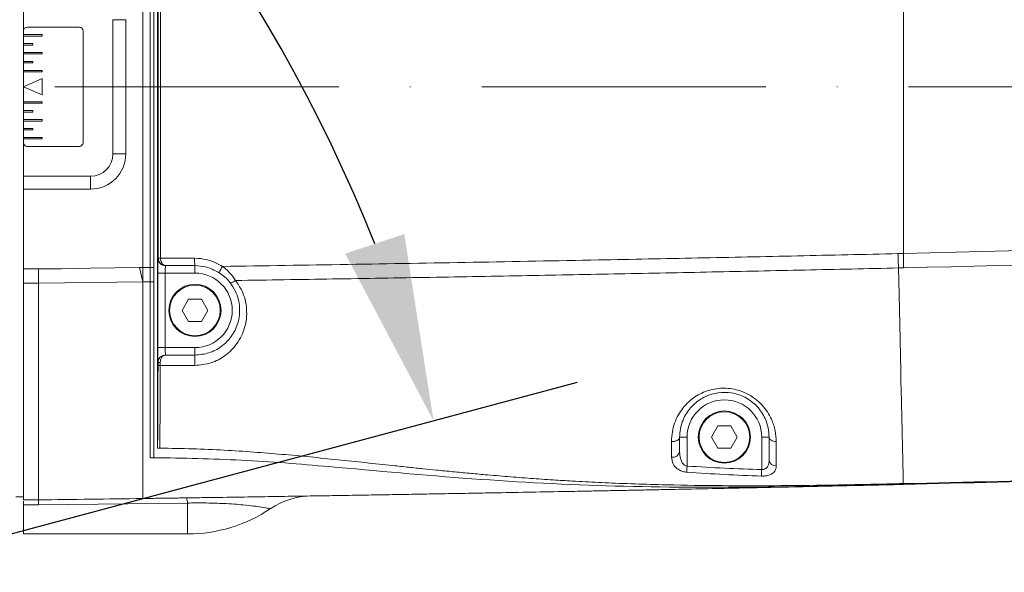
# Model space of a CAD drawing. Header units: millimetres. Extents: x 809 to 6054, y -5716 to -1261.
# Tile 36 of 94: x 2725 to 2857, y -2378 to -2304. Entities that reach past the tile are written whole.
import ezdxf

# ---------------------------------------------------------------- set-up
doc = ezdxf.new("R2010")
doc.units = ezdxf.units.MM
doc.header["$LTSCALE"] = 0.3175
doc.linetypes.add('ACAD_ISO10W100', pattern=[18, 12, -3, 0, -3])
doc.linetypes.add('CENTER2', pattern=[28.574999, 19.049999, -3.175, 3.175, -3.175])
for name, color, linetype, lineweight in [('1轮廓实线层', 7, 'Continuous', 18), ('7标注层', 4, 'Continuous', 13), ('中心线', 4, 'ACAD_ISO10W100', 20), ('细点划线', 6, 'CENTER2', 18)]:
    doc.layers.add(name, color=color, linetype=linetype, lineweight=lineweight)
doc.styles.add('标准汉字', font='gbenor.shx', dxfattribs={"bigfont": 'gbcbig.shx'})
doc.dimstyles.new('M1：10', dxfattribs={"dimscale": 10, "dimtxt": 3.5, "dimasz": 2.5, "dimexe": 2, "dimexo": 0, "dimgap": 1.5, "dimtad": 1, "dimdec": 4, "dimdsep": 46, "dimtxsty": '标准汉字', "dimcen": 5, "dimdle": 5, "dimclrd": 1, "dimclre": 1, "dimclrt": 256, "dimadec": 4, "dimazin": 2, "dimtfac": 1, "dimtdec": 4, "dimtmove": 0, "dimatfit": 3, "dimfxl": 1, "dimtolj": 1, "dimarcsym": 0})

# ---------------------------------------------------------------- blocks, each defined once
blk = doc.blocks.new('*D2')
at = {"layer": '7标注层', "color": 1, "lineweight": -2, "transparency": 16777216}
for p, q in [((2574.24, -1966.55), (2574.24, -1793.65)), ((3504.76, -2862.69), (3504.76, -1793.65)), ((3479.76, -1813.65), (2599.24, -1813.65))]:
    blk.add_line(p, q, dxfattribs=at)
at = {"layer": '7标注层', "color": 1, "transparency": 16777216}
for points in [[(2599.24, -1809.48), (2599.24, -1817.81), (2574.24, -1813.65)], [(3479.76, -1817.81), (3479.76, -1809.48), (3504.76, -1813.65)]]:
    blk.add_solid(points, dxfattribs=at)
at = {"layer": 'Defpoints', "color": 0, "transparency": 16777216}
for p in [(2574.24, -1813.65), (2574.24, -1966.55), (3504.76, -2862.69)]:
    blk.add_point(p, dxfattribs=at)
at = {"layer": '7标注层', "transparency": 16777216, "insert": (2968.02, -1781.15), "char_height": 35, "attachment_point": 5, "style": '标准汉字'}
blk.add_mtext('\\A1;930.5', dxfattribs=at)
blk = doc.blocks.new('*D7')
at = {"layer": '7标注层', "color": 1, "lineweight": -2, "transparency": 16777216}
for p, q in [((2574.24, -1932.17), (3613.47, -1932.17)), ((3593.47, -2837.69), (3593.47, -1957.17)), ((3489.76, -2862.69), (3613.47, -2862.69))]:
    blk.add_line(p, q, dxfattribs=at)
at = {"layer": '7标注层', "color": 1, "transparency": 16777216}
for points in [[(3597.64, -1957.17), (3589.31, -1957.17), (3593.47, -1932.17)], [(3589.31, -2837.69), (3597.64, -2837.69), (3593.47, -2862.69)]]:
    blk.add_solid(points, dxfattribs=at)
at = {"layer": 'Defpoints', "color": 0, "transparency": 16777216}
for p in [(2574.24, -1932.17), (3593.47, -1932.17), (3489.76, -2862.69)]:
    blk.add_point(p, dxfattribs=at)
at = {"layer": '7标注层', "transparency": 16777216, "insert": (3560.97, -2397.43), "char_height": 35, "attachment_point": 5, "rotation": 90, "style": '标准汉字'}
blk.add_mtext('\\A1;930.5', dxfattribs=at)
blk = doc.blocks.new('*D17')
at = {"layer": '7标注层', "color": 1, "lineweight": -2, "transparency": 16777216}
for p, q in [((2574.24, -2202.74), (2574.24, -2179.43)), ((2670.83, -2386.8), (2799.55, -2352.32))]:
    blk.add_line(p, q, dxfattribs=at)
blk.add_arc((2574.24, -2412.69), 213.26, 21.7206, 83.2794, dxfattribs=at)
at = {"layer": '7标注层', "color": 1, "transparency": 16777216}
for points in [[(2599.44, -2196.74), (2598.95, -2205.05), (2574.24, -2199.43)], [(2768.4, -2335.08), (2776.31, -2332.45), (2780.23, -2357.49)]]:
    blk.add_solid(points, dxfattribs=at)
at = {"layer": 'Defpoints', "color": 0, "transparency": 16777216}
for p in [(2574.24, -2202.74), (2704.06, -2243.5), (2670.83, -2386.8), (2574.24, -2412.69), (2574.24, -3258.33)]:
    blk.add_point(p, dxfattribs=at)
at = {"layer": '7标注层', "transparency": 16777216, "insert": (2723.85, -2217.71), "char_height": 35, "attachment_point": 5, "rotation": 322.5, "style": '标准汉字'}
blk.add_mtext('\\A1;75%%d', dxfattribs=at)
blk = doc.blocks.new('*D19')
at = {"layer": '7标注层', "color": 1, "lineweight": -2, "transparency": 16777216}
for p, q in [((3017.26, -2265.97), (2965.61, -2176.5)), ((3171.77, -2312.69), (3201.49, -2312.69))]:
    blk.add_line(p, q, dxfattribs=at)
blk.add_arc((3044.23, -2312.69), 137.25, 10.4505, 109.5495, dxfattribs=at)
at = {"layer": '7标注层', "color": 1, "transparency": 16777216}
for points in [[(2996.56, -2179.56), (3000.05, -2187.13), (2975.61, -2193.82)], [(3175.06, -2288.17), (3183.36, -2287.41), (3181.49, -2312.69)]]:
    blk.add_solid(points, dxfattribs=at)
at = {"layer": 'Defpoints', "color": 0, "transparency": 16777216}
for p in [(3112.86, -2193.82), (3017.26, -2265.97), (2385.95, -2312.69), (3044.25, -2312.71), (3171.77, -2312.69)]:
    blk.add_point(p, dxfattribs=at)
at = {"layer": '7标注层', "transparency": 16777216, "insert": (3129.11, -2165.67), "char_height": 35, "attachment_point": 5, "rotation": 330, "style": '标准汉字'}
blk.add_mtext('\\A1;120%%d', dxfattribs=at)
blk = doc.blocks.new('*D20')
at = {"layer": '7标注层', "color": 1, "lineweight": -2, "transparency": 16777216}
for p, q in [((3171.77, -2312.69), (3203.17, -2312.69)), ((3017.26, -2359.41), (2964.76, -2450.33))]:
    blk.add_line(p, q, dxfattribs=at)
blk.add_arc((3044.23, -2312.69), 138.94, 250.3236, 349.6764, dxfattribs=at)
at = {"layer": '7标注层', "color": 1, "transparency": 16777216}
for points in [[(3185.07, -2337.96), (3176.77, -2337.21), (3183.17, -2312.69)], [(2999.2, -2439.73), (2995.7, -2447.29), (2974.76, -2433.01)]]:
    blk.add_solid(points, dxfattribs=at)
at = {"layer": 'Defpoints', "color": 0, "transparency": 16777216}
for p in [(2385.95, -2312.69), (3044.25, -2312.66), (3171.77, -2312.69), (3017.26, -2359.41), (3113.7, -2433.01)]:
    blk.add_point(p, dxfattribs=at)
at = {"layer": '7标注层', "transparency": 16777216, "insert": (3097.45, -2404.86), "char_height": 35, "attachment_point": 5, "rotation": 30, "style": '标准汉字'}
blk.add_mtext('\\A1;120%%d', dxfattribs=at)

msp = doc.modelspace()

# ---------------------------------------------------------------- linework, layer by layer
at = {"layer": '1轮廓实线层'}
for p, q in [((2743.24147, -2360.67562), (2743.24147, -2264.69754)), ((2741.24147, -2336.94504), (2741.24147, -2288.42811)), ((2742.24147, -2288.44224), (2742.24147, -2336.93091)), ((2742.74147, -2336.93091), (2742.74147, -2288.44224)), ((2743.33065, -2289.68672), (2743.33065, -2335.68673)), ((2743.62664, -2289.68672), (2743.62664, -2335.68673)), ((2843.24147, -2335.05712), (2843.24147, -2290.31597)), ((2725.24147, -2300.68658), (2725.24147, -2305.18655)), ((2737.24147, -2303.6866), (2737.24147, -2321.68655)), ((2737.24147, -2303.6866), (2738.97352, -2303.6866)), ((2738.97352, -2321.68655), (2738.97352, -2303.6866)), ((2725.24147, -2305.68658), (2725.24147, -2305.18655)), ((2725.74147, -2304.68659), (2732.74147, -2304.68659)), ((2733.24147, -2305.18655), (2733.24147, -2320.1866)), ((2725.24147, -2305.68658), (2727.74147, -2305.68658)), ((2725.24147, -2305.88655), (2725.24147, -2305.68658)), ((2727.74147, -2305.88655), (2725.24147, -2305.88655)), ((2725.24147, -2306.8866), (2725.24147, -2305.88655)), ((2727.74147, -2305.68658), (2727.74147, -2305.88655)), ((2725.24147, -2307.08657), (2725.24147, -2306.8866)), ((2725.24147, -2306.8866), (2726.49147, -2306.8866)), ((2726.49147, -2307.08657), (2725.24147, -2307.08657)), ((2725.24147, -2308.08656), (2725.24147, -2307.08657)), ((2726.49147, -2306.8866), (2726.49147, -2307.08657)), ((2725.24147, -2308.28659), (2725.24147, -2308.08656)), ((2725.24147, -2308.08656), (2727.74147, -2308.08656)), ((2727.74147, -2308.28659), (2725.24147, -2308.28659)), ((2725.24147, -2309.28658), (2725.24147, -2308.28659)), ((2725.24147, -2309.48655), (2725.24147, -2309.28658)), ((2725.24147, -2309.28658), (2726.49147, -2309.28658)), ((2726.49147, -2309.28658), (2726.49147, -2309.48655)), ((2727.74147, -2308.08656), (2727.74147, -2308.28659)), ((2726.49147, -2309.48655), (2725.24147, -2309.48655)), ((2725.24147, -2310.4866), (2725.24147, -2309.48655)), ((2725.24147, -2310.68657), (2725.24147, -2310.4866)), ((2725.24147, -2310.4866), (2727.74147, -2310.4866)), ((2727.74147, -2310.4866), (2727.74147, -2310.68657)), ((2727.74147, -2310.68657), (2725.24147, -2310.68657)), ((2725.24147, -2312.68655), (2725.24147, -2310.68657)), ((2725.24147, -2312.68655), (2727.74147, -2311.5866)), ((2727.74147, -2311.5866), (2727.74147, -2313.78655)), ((2727.74147, -2313.78655), (2725.24147, -2312.68655)), ((2725.24147, -2314.68658), (2725.24147, -2312.68655)), ((2725.24147, -2314.68658), (2727.74147, -2314.68658)), ((2725.24147, -2314.88655), (2725.24147, -2314.68658)), ((2727.74147, -2314.88655), (2725.24147, -2314.88655)), ((2725.24147, -2315.8866), (2725.24147, -2314.88655)), ((2725.24147, -2315.8866), (2726.49147, -2315.8866)), ((2725.24147, -2316.08657), (2725.24147, -2315.8866)), ((2726.49147, -2315.8866), (2726.49147, -2316.08657)), ((2727.74147, -2314.68658), (2727.74147, -2314.88655)), ((2726.49147, -2316.08657), (2725.24147, -2316.08657)), ((2725.24147, -2317.08656), (2725.24147, -2316.08657)), ((2725.24147, -2317.08656), (2727.74147, -2317.08656)), ((2725.24147, -2317.28659), (2725.24147, -2317.08656)), ((2727.74147, -2317.08656), (2727.74147, -2317.28659)), ((2727.74147, -2317.28659), (2725.24147, -2317.28659)), ((2725.24147, -2318.28658), (2725.24147, -2317.28659)), ((2725.24147, -2318.28658), (2726.49147, -2318.28658)), ((2725.24147, -2318.48656), (2725.24147, -2318.28658)), ((2726.49147, -2318.48656), (2725.24147, -2318.48656)), ((2725.24147, -2319.4866), (2725.24147, -2318.48656)), ((2726.49147, -2318.28658), (2726.49147, -2318.48656)), ((2725.24147, -2319.4866), (2727.74147, -2319.4866)), ((2725.24147, -2319.68658), (2725.24147, -2319.4866)), ((2727.74147, -2319.68658), (2725.24147, -2319.68658)), ((2725.24147, -2320.1866), (2725.24147, -2319.68658)), ((2727.74147, -2319.4866), (2727.74147, -2319.68658)), ((2725.24147, -2320.1866), (2725.24147, -2324.68657)), ((2732.74147, -2320.68656), (2725.74147, -2320.68656)), ((2737.24147, -2321.68655), (2738.97352, -2321.68655)), ((2734.24147, -2324.68657), (2725.24147, -2324.68657)), ((2725.24147, -2324.68657), (2725.24147, -2326.41862)), ((2734.24147, -2324.68657), (2734.24147, -2326.41862)), ((2725.24147, -2326.41862), (2734.24147, -2326.41862)), ((2725.24147, -2326.41862), (2725.24147, -2337.13595)), ((2743.33065, -2335.68673), (2743.28518, -2335.68673)), ((2743.62664, -2335.68673), (2743.33065, -2335.68673)), ((2740.82106, -2336.95225), (2734.21551, -2337.04357)), ((2741.23744, -2338.86407), (2740.82106, -2336.95225)), ((2741.26763, -2338.86354), (2741.24147, -2336.94504)), ((2742.24147, -2336.93091), (2742.24147, -2338.84977)), ((2742.74147, -2336.93091), (2742.24147, -2336.93091)), ((2742.74147, -2338.84977), (2742.74147, -2336.93091)), ((2744.32464, -2336.68671), (2748.24147, -2336.68671)), ((2748.24147, -2336.68671), (2748.24147, -2337.68676)), ((2842.65764, -2340.53795), (2842.58142, -2336.996)), ((2725.24147, -2337.13595), (2727.24147, -2337.13595)), ((2725.24147, -2337.13595), (2725.24147, -2339.05499)), ((2727.24147, -2337.13595), (2727.24147, -2339.05499)), ((2743.26773, -2337.68676), (2743.26773, -2347.68675)), ((2743.26773, -2337.68676), (2744.26769, -2337.68676)), ((2744.26769, -2337.68676), (2748.24147, -2337.68676)), ((2744.26769, -2347.68675), (2744.26769, -2337.68676)), ((2725.24147, -2339.05499), (2727.24147, -2339.05499)), ((2725.24147, -2339.05499), (2725.24147, -2368.11756)), ((2741.24147, -2338.86538), (2727.24147, -2339.05499)), ((2727.24147, -2339.05499), (2727.24147, -2368.11756)), ((2741.24147, -2338.86538), (2741.24147, -2367.92837)), ((2742.24147, -2338.84977), (2742.24147, -2362.45595)), ((2742.74147, -2338.84977), (2742.24147, -2338.84977)), ((2742.74147, -2338.84977), (2742.74147, -2362.45595)), ((2842.79775, -2346.61739), (2842.65764, -2340.53795)), ((2746.52147, -2342.68676), (2747.38147, -2341.19718)), ((2747.38147, -2341.19718), (2749.10147, -2341.19718)), ((2749.10147, -2341.19718), (2749.96147, -2342.68676)), ((2747.38147, -2344.17628), (2746.52147, -2342.68676)), ((2749.96147, -2342.68676), (2749.10147, -2344.17628)), ((2749.10147, -2344.17628), (2747.38147, -2344.17628)), ((2842.84818, -2348.82419), (2842.79778, -2346.61739)), ((2744.26769, -2347.68675), (2743.26773, -2347.68675)), ((2748.24147, -2347.68675), (2744.26769, -2347.68675)), ((2748.24147, -2348.68674), (2744.28577, -2348.68674)), ((2748.24147, -2347.68675), (2748.24147, -2348.68674)), ((2751.60494, -2347.66214), (2750.90813, -2348.0684)), ((2842.89184, -2350.7335), (2842.84824, -2348.82419)), ((2743.28518, -2349.68673), (2743.29182, -2349.68673)), ((2743.58975, -2349.68673), (2743.29182, -2349.68673)), ((2842.9085, -2351.46396), (2842.89182, -2350.7335)), ((2842.91638, -2351.80913), (2842.9085, -2351.46396)), ((2842.95957, -2353.69961), (2842.91638, -2351.80913)), ((2817.52147, -2359.68672), (2818.38147, -2358.1972)), ((2818.38147, -2358.1972), (2820.10147, -2358.1972)), ((2820.10147, -2358.1972), (2820.96147, -2359.68672)), ((2743.24147, -2360.67562), (2743.24147, -2361.18047)), ((2813.24146, -2361.67113), (2813.24146, -2359.68672)), ((2813.24146, -2359.68672), (2814.24147, -2359.68672)), ((2814.24147, -2363.57634), (2814.24147, -2359.68672)), ((2818.38147, -2361.1763), (2817.52147, -2359.68672)), ((2820.96147, -2359.68672), (2820.10147, -2361.1763)), ((2824.24147, -2359.68672), (2824.24147, -2364.05198)), ((2824.24147, -2359.68672), (2825.24147, -2359.68672)), ((2825.24147, -2359.68672), (2825.24147, -2362.77567)), ((2843.1326, -2361.27661), (2843.11917, -2360.68915)), ((2820.10147, -2361.1763), (2818.38147, -2361.1763)), ((2843.14398, -2361.7755), (2843.1326, -2361.27661)), ((2843.15179, -2362.11716), (2843.14398, -2361.7755)), ((2843.15909, -2362.43693), (2843.15179, -2362.11716)), ((2742.24147, -2362.45595), (2742.74147, -2362.45595)), ((2843.16738, -2362.79963), (2843.15909, -2362.43693)), ((2843.1741, -2363.09396), (2843.16738, -2362.79963)), ((2843.17995, -2363.35049), (2843.1741, -2363.09396)), ((2843.18471, -2363.55899), (2843.17995, -2363.35049)), ((2843.18825, -2363.71396), (2843.18471, -2363.55899)), ((2843.19816, -2364.14818), (2843.18825, -2363.71396)), ((2843.20558, -2364.47267), (2843.20068, -2364.25804)), ((2843.23486, -2365.75489), (2843.23196, -2365.62793)), ((2843.237, -2365.84829), (2843.23486, -2365.75489)), ((2843.23868, -2365.92202), (2843.23764, -2365.87606)), ((2725.24147, -2367.68655), (2724.24147, -2367.68655)), ((2725.24147, -2368.11756), (2727.24147, -2368.11756)), ((2725.24147, -2368.29261), (2725.24147, -2368.771)), ((2727.24147, -2368.771), (2747.24147, -2368.53515)), ((2747.24147, -2368.53515), (2747.24147, -2372.68655)), ((2725.24147, -2368.771), (2727.24147, -2368.771)), ((2725.24147, -2368.771), (2725.24147, -2372.68655)), ((2747.24147, -2372.68655), (2725.24147, -2372.68655))]:
    msp.add_line(p, q, dxfattribs=at)
for points in [[(2843.28539, -2336.97556), (2843.28006, -2336.74274), (2843.27467, -2336.50719), (2843.26923, -2336.26918), (2843.26373, -2336.02922), (2843.2582, -2335.78758), (2843.25264, -2335.54475), (2843.24705, -2335.30115), (2843.24147, -2335.05712)], [(2734.21551, -2337.04357), (2730.31005, -2337.09525), (2727.24147, -2337.13595)], [(2812.15271, -2360.29069), (2812.35978, -2360.28884), (2812.56176, -2360.26119), (2812.75002, -2360.20885), (2812.91647, -2360.13411), (2813.05396, -2360.04023), (2813.15662, -2359.93116), (2813.22002, -2359.81165), (2813.24146, -2359.68672)], [(2825.24147, -2359.68672), (2825.2594, -2359.80295), (2825.31257, -2359.915), (2825.39905, -2360.01883), (2825.51576, -2360.11074), (2825.65848, -2360.18751), (2825.82214, -2360.24629), (2826.00082, -2360.28497), (2826.18814, -2360.30219)], [(2814.18738, -2364.39423), (2814.19229, -2364.31985), (2814.19793, -2364.23473), (2814.20418, -2364.1402), (2814.21098, -2364.0375), (2814.21821, -2363.92812), (2814.22578, -2363.81374), (2814.23357, -2363.6959), (2814.24147, -2363.57634)], [(2824.24147, -2364.05198), (2824.23749, -2364.1846), (2824.23357, -2364.31496), (2824.2298, -2364.4406), (2824.22624, -2364.5594), (2824.22295, -2364.66919), (2824.21998, -2364.76807), (2824.21739, -2364.85432), (2824.21523, -2364.92632)]]:
    msp.add_lwpolyline(points, dxfattribs=at)
for centre, radius in [((2748.24147, -2342.68674), 3.5), ((2748.24147, -2342.68674), 3.4), ((2819.24147, -2359.68674), 3.5), ((2819.24147, -2359.68674), 3.4)]:
    msp.add_circle(centre, radius, dxfattribs=at)
for centre, radius, start, end in [((2725.74147, -2305.18658), 0.5, 90, 180), ((2732.74147, -2305.18658), 0.5, 360, 90), ((2725.74147, -2320.18658), 0.5, 180, 270), ((2732.74147, -2320.18658), 0.5, 270, 0), ((2734.24147, -2321.68658), 3, 270, 0), ((2734.24147, -2321.68658), 4.73205, 270, 0), ((2576.24148, 9325.57265), 11665.60512, 271.311702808, 272.302748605), ((2744.28514, -2335.68676), 0.99995, 179.9980063, 270.0002861), ((2754.96211, -2335.93637), 6.76239, 177.8844067, 186.3706069), ((2756.22511, -2339.79896), 5.22324, 144.8078355, 155.4801447), ((2748.24147, -2342.68674), 5, 270, 90), ((2748.24147, -2342.68674), 3.5, 90, 270), ((2748.24147, -2342.68674), 3.5, 0, 90), ((2744.28516, -2349.68672), 0.99998, 90.0011349, 180.0005727), ((2760.7957, -2349.63421), 12.58993, 175.684066, 182.022667), ((2819.24147, -2359.68674), 5, 0, 180), ((2819.24147, -2359.68674), 3.5, 90, 270), ((2819.24147, -2359.68674), 3.5, 0, 90), ((2576.24148, 9325.57265), 11694.54294, 271.308229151, 272.302748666), ((2812.34787, -2361.46529), 0.917, 258.4192324, 347.0279935), ((2826.13465, -2362.65564), 0.90121, 187.6535968, 274.4730432), ((2576.24147, 9325.57281), 11694.66524, 270.739816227, 270.80841283), ((2745.74179, -2368.49145), 1.50032, 358.3310906, 25.551531), ((2763.97404, -2377.5868), 10, 90.9457612, 123.8803931), ((2747.24147, -2352.68658), 20, 270, 303.8906839)]:
    msp.add_arc(centre, radius, start, end, dxfattribs=at)
for centre, major_axis, ratio, start_param, end_param in [((2743.28518, -2337.68674), (0, 2), 0.008726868, 6.283185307, 7.853981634), ((2744.28514, -2337.68674), (0, 1), 0.017453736, 0, 1.570796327), ((2743.28518, -2347.68674), (0, 2), 0.008726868, 1.570796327, 3.141592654), ((2744.28514, -2347.68674), (0, 1), 0.017453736, 1.570796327, 3.141592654)]:
    msp.add_ellipse(centre, major_axis=major_axis, ratio=ratio, start_param=start_param, end_param=end_param, dxfattribs=at)
for points, knots in [([(2843.24147, -2335.05712), (2880.88912, -2334.10391), (2948.11712, -2332.40175), (3015.31715, -2329.82732), (3044.88519, -2328.69457)], [0, 0, 0, 0, 58649.442568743, 104731.224395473, 104731.224395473, 104731.224395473, 104731.224395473]), ([(2743.33065, -2335.68673), (2743.33765, -2335.77606), (2743.35142, -2335.95188), (2743.46506, -2336.21446), (2743.67162, -2336.46991), (2743.94047, -2336.62559), (2744.15805, -2336.67655), (2744.26325, -2336.68522), (2744.30172, -2336.68658), (2744.31704, -2336.68672), (2744.32291, -2336.68672), (2744.32464, -2336.68671)], [0, 0, 0, 0, 59160.053624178, 116429.24124527, 193270.66738342, 294306.088157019, 351822.803677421, 371991.108045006, 379643.034949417, 382987.77106278, 384396.943520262, 384396.943520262, 384396.943520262, 384396.943520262]), ([(2748.20433, -2335.68673), (2747.53804, -2335.68673), (2746.01252, -2335.68673), (2744.48628, -2335.68673), (2743.62664, -2335.68673)], [0, 0, 0, 0, 46091.927592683, 105531.989354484, 105531.989354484, 105531.989354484, 105531.989354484]), ([(2743.62664, -2335.68673), (2743.63154, -2335.77606), (2743.6412, -2335.95186), (2743.72089, -2336.21445), (2743.86581, -2336.4699), (2744.0546, -2336.62573), (2744.20755, -2336.67639), (2744.28151, -2336.68535), (2744.30856, -2336.68657), (2744.3193, -2336.68672), (2744.32342, -2336.68672), (2744.32464, -2336.68671)], [0, 0, 0, 0, 59166.0677362, 116435.866573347, 193270.28538894, 294302.217114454, 351847.92824255, 372004.593587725, 379646.184855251, 382986.871280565, 384394.601999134, 384394.601999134, 384394.601999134, 384394.601999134]), ([(2751.95655, -2336.7887), (2751.25469, -2336.41972), (2750.0716, -2335.79774), (2748.74424, -2335.71883), (2748.20433, -2335.68673)], [0, 0, 0, 0, 62595.319959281, 105514.111472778, 105514.111472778, 105514.111472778, 105514.111472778]), ([(2751.95655, -2336.7887), (2757.56302, -2336.70191), (2768.79914, -2336.52797), (2785.56956, -2336.23892), (2801.17299, -2335.9483), (2815.66226, -2335.65982), (2829.04756, -2335.37931), (2838.02499, -2335.17809), (2842.52061, -2335.07733)], [0, 0, 0, 0, 49647.002420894, 99499.375966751, 149549.754256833, 189013.250452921, 228599.100444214, 268306.779637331, 268306.779637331, 268306.779637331, 268306.779637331]), ([(2843.24147, -2335.05712), (2843.10702, -2335.06035), (2842.8667, -2335.06612), (2842.62645, -2335.0739), (2842.52061, -2335.07733)], [0, 0, 0, 0, 58825.946356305, 105145.318849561, 105145.318849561, 105145.318849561, 105145.318849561]), ([(2842.52061, -2335.07733), (2842.532, -2335.44273), (2842.55234, -2336.09537), (2842.57253, -2336.72076), (2842.58142, -2336.996)], [0, 0, 0, 0, 58866.437658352, 105140.514316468, 105140.514316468, 105140.514316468, 105140.514316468]), ([(2741.24147, -2336.94504), (2741.16299, -2336.9462), (2741.02285, -2336.94827), (2740.88272, -2336.95104), (2740.82106, -2336.95225)], [0, 0, 0, 0, 59103.011940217, 105542.293746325, 105542.293746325, 105542.293746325, 105542.293746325]), ([(2742.24147, -2336.93091), (2742.0548, -2336.93356), (2741.72147, -2336.93829), (2741.38813, -2336.94298), (2741.24147, -2336.94504)], [0, 0, 0, 0, 59104.083125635, 105539.924433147, 105539.924433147, 105539.924433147, 105539.924433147]), ([(2748.24147, -2336.68671), (2748.70646, -2336.71422), (2749.84908, -2336.7818), (2750.8684, -2337.31503), (2751.47291, -2337.63127)], [0, 0, 0, 0, 42935.734732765, 105506.787695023, 105506.787695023, 105506.787695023, 105506.787695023]), ([(2753.69122, -2338.68168), (2753.56912, -2338.50494), (2753.26778, -2338.06871), (2752.69879, -2337.41129), (2752.20394, -2336.99621), (2751.95655, -2336.7887)], [0, 0, 0, 0, 35446.28512687, 87483.364392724, 139503.646924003, 139503.646924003, 139503.646924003, 139503.646924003]), ([(2842.58142, -2336.996), (2838.39857, -2337.08999), (2830.04297, -2337.27774), (2817.5748, -2337.54066), (2805.18752, -2337.78995), (2792.61253, -2338.02888), (2779.81967, -2338.25884), (2766.77925, -2338.479), (2758.04988, -2338.61418), (2753.6911, -2338.68168)], [0, 0, 0, 0, 42380.808640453, 84659.171064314, 126833.726708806, 168904.269104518, 213431.803265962, 257840.404911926, 302128.970725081, 302128.970725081, 302128.970725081, 302128.970725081]), ([(2843.28507, -2336.97556), (2843.15375, -2336.97885), (2842.91917, -2336.98474), (2842.68465, -2336.99256), (2842.58142, -2336.996)], [0, 0, 0, 0, 58855.300859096, 105133.307107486, 105133.307107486, 105133.307107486, 105133.307107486]), ([(2751.47291, -2337.63127), (2751.68439, -2337.77803), (2752.10227, -2338.06802), (2752.59434, -2338.53855), (2752.85485, -2338.85346), (2752.95934, -2338.97977)], [0, 0, 0, 0, 53054.721937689, 104832.261250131, 139504.644271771, 139504.644271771, 139504.644271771, 139504.644271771]), ([(2741.23744, -2338.86395), (2741.24247, -2338.8639), (2741.25254, -2338.86379), (2741.2626, -2338.86362), (2741.26763, -2338.86354)], [0, 0, 0, 0, 52737.188701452, 105529.333690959, 105529.333690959, 105529.333690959, 105529.333690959]), ([(2741.26763, -2338.86354), (2741.44894, -2338.86097), (2741.77355, -2338.85638), (2742.09816, -2338.85179), (2742.24147, -2338.84977)], [0, 0, 0, 0, 58939.726510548, 105527.234369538, 105527.234369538, 105527.234369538, 105527.234369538]), ([(2748.21362, -2350.07857), (2748.95415, -2350.00808), (2750.43586, -2349.86705), (2752.41412, -2348.788), (2754.00925, -2347.16796), (2755.0515, -2345.00204), (2755.30858, -2342.5103), (2754.77599, -2340.28924), (2753.98994, -2339.12437), (2753.69097, -2338.68132)], [0, 0, 0, 0, 41065.341408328, 82166.259788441, 125466.617845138, 172587.739550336, 222277.72654971, 271992.314656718, 302506.68902273, 302506.68902273, 302506.68902273, 302506.68902273]), ([(2752.95934, -2338.97977), (2753.21653, -2339.35803), (2753.89435, -2340.35491), (2754.35029, -2342.25001), (2754.12792, -2344.3702), (2753.23194, -2346.21103), (2751.861, -2347.58773), (2750.15896, -2348.50594), (2748.87952, -2348.62658), (2748.24147, -2348.68674)], [0, 0, 0, 0, 30404.455225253, 80129.424398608, 130002.037820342, 177334.931283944, 220737.322941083, 261755.117093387, 302559.429473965, 302559.429473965, 302559.429473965, 302559.429473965]), ([(2752.95923, -2338.97965), (2752.98298, -2338.99257), (2753.03048, -2339.01843), (2753.20297, -2338.96686), (2753.42813, -2338.85648), (2753.60345, -2338.73983), (2753.6911, -2338.6815)], [0, 0, 0, 0, 46764.313876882, 93525.863829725, 140287.2466643, 187049.76114785, 187049.76114785, 187049.76114785, 187049.76114785]), ([(2744.28577, -2348.68674), (2744.28404, -2348.68674), (2744.27648, -2348.68673), (2744.25673, -2348.68702), (2744.20625, -2348.68917), (2744.06037, -2348.70514), (2743.82057, -2348.7822), (2743.56052, -2348.97613), (2743.38667, -2349.23215), (2743.30376, -2349.4729), (2743.29534, -2349.62371), (2743.29182, -2349.68673)], [0, 0, 0, 0, 1404.605209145, 6117.059462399, 15998.426982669, 42285.828559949, 124647.462896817, 214491.748867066, 284246.108099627, 342388.828636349, 384116.29042276, 384116.29042276, 384116.29042276, 384116.29042276]), ([(2744.28577, -2348.68674), (2744.28456, -2348.68674), (2744.27928, -2348.68673), (2744.26542, -2348.68702), (2744.23007, -2348.68918), (2744.12775, -2348.705), (2743.95975, -2348.78222), (2743.77767, -2348.97614), (2743.65607, -2349.23217), (2743.5981, -2349.4729), (2743.59221, -2349.62371), (2743.58975, -2349.68673)], [0, 0, 0, 0, 1408.006646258, 6111.561879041, 15983.019491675, 42266.656296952, 124652.988975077, 214484.777559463, 284237.017128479, 342383.016960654, 384114.73893519, 384114.73893519, 384114.73893519, 384114.73893519]), ([(2743.24147, -2360.67562), (2743.24699, -2359.73299), (2743.25802, -2357.84675), (2743.27468, -2354.26306), (2743.28501, -2351.59278), (2743.29132, -2349.96055)], [0, 0, 0, 0, 38993.613315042, 78028.267234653, 139406.406304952, 139406.406304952, 139406.406304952, 139406.406304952]), ([(2743.29182, -2349.68673), (2743.29176, -2349.76571), (2743.2917, -2349.8599), (2743.29138, -2349.94661), (2743.29132, -2349.96061)], [0, 0, 0, 0, 88424.4905335, 105453.667661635, 105453.667661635, 105453.667661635, 105453.667661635]), ([(2743.29132, -2349.96061), (2743.29556, -2349.97522), (2743.30207, -2349.9977), (2743.33935, -2350.02484), (2743.37775, -2350.04351), (2743.42533, -2350.05869), (2743.49448, -2350.0735), (2743.55203, -2350.07621), (2743.58947, -2350.07797)], [0, 0, 0, 0, 64295.956563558, 98871.497666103, 134183.799691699, 169508.18381958, 204130.130160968, 268545.839292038, 268545.839292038, 268545.839292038, 268545.839292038]), ([(2743.53886, -2361.1813), (2743.54141, -2360.75184), (2743.54662, -2359.87368), (2743.55397, -2358.47131), (2743.56123, -2356.97784), (2743.56838, -2355.39221), (2743.57545, -2353.71924), (2743.58244, -2351.9613), (2743.58705, -2350.73543), (2743.58935, -2350.09864), (2743.58942, -2350.07797)], [0, 0, 0, 0, 43848.70466892, 89661.623887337, 137429.875038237, 187158.789545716, 238847.293571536, 292495.027910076, 348103.345000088, 349968.335035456, 349968.335035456, 349968.335035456, 349968.335035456]), ([(2743.58942, -2350.07791), (2743.58945, -2350.05794), (2743.58966, -2349.93409), (2743.58971, -2349.79956), (2743.58975, -2349.68673)], [0, 0, 0, 0, 17007.969134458, 105451.829841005, 105451.829841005, 105451.829841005, 105451.829841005]), ([(2743.58942, -2350.07791), (2744.25608, -2350.07801), (2745.79773, -2350.07825), (2747.3389, -2350.07845), (2748.21362, -2350.07857)], [0, 0, 0, 0, 45596.487050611, 105442.196042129, 105442.196042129, 105442.196042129, 105442.196042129]), ([(2826.18814, -2360.30219), (2826.15863, -2359.80746), (2826.09965, -2358.81883), (2825.54861, -2357.10915), (2824.40829, -2355.32221), (2822.52429, -2353.84998), (2820.33099, -2353.1139), (2818.15682, -2353.09464), (2816.11759, -2353.70994), (2814.31172, -2354.93525), (2812.90756, -2356.74829), (2812.23096, -2358.65061), (2812.17369, -2359.851), (2812.15271, -2360.29069)], [0, 0, 0, 0, 35202.651316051, 70346.354274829, 118031.712183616, 165528.537348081, 207895.147606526, 247661.253783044, 287929.031252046, 331049.096310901, 378865.537903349, 432908.970721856, 464146.634533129, 464146.634533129, 464146.634533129, 464146.634533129]), ([(2813.24146, -2359.68672), (2813.26081, -2359.32248), (2813.31364, -2358.32812), (2813.89433, -2356.74017), (2815.09421, -2355.21669), (2816.63738, -2354.18147), (2818.38186, -2353.65846), (2820.24483, -2353.67252), (2822.12587, -2354.29626), (2823.7364, -2355.54202), (2824.70464, -2357.04078), (2825.17042, -2358.46454), (2825.21777, -2359.27909), (2825.24147, -2359.68672)], [0, 0, 0, 0, 31662.869505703, 86438.272850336, 134715.322012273, 177927.252971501, 217922.213460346, 257123.239580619, 298780.746824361, 345704.302548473, 393269.071359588, 428698.075418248, 464189.617987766, 464189.617987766, 464189.617987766, 464189.617987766]), ([(2842.96323, -2353.86054), (2842.96255, -2353.83053), (2842.96132, -2353.77691), (2842.96009, -2353.72324), (2842.95955, -2353.69961)], [0, 0, 0, 0, 58797.966628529, 105029.53148346, 105029.53148346, 105029.53148346, 105029.53148346]), ([(2842.97098, -2354.20011), (2842.96953, -2354.1368), (2842.96695, -2354.02375), (2842.96437, -2353.91041), (2842.96323, -2353.86054)], [0, 0, 0, 0, 58816.042112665, 105028.037197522, 105028.037197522, 105028.037197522, 105028.037197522]), ([(2842.97377, -2354.32146), (2842.97324, -2354.29882), (2842.97231, -2354.25838), (2842.97139, -2354.21791), (2842.97098, -2354.20011)], [0, 0, 0, 0, 58819.600083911, 105026.518741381, 105026.518741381, 105026.518741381, 105026.518741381]), ([(2842.97828, -2354.51923), (2842.97744, -2354.48235), (2842.97593, -2354.41648), (2842.97443, -2354.3505), (2842.97377, -2354.32146)], [0, 0, 0, 0, 58808.091507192, 105025.551914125, 105025.551914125, 105025.551914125, 105025.551914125]), ([(2842.98536, -2354.82936), (2842.98404, -2354.77155), (2842.98168, -2354.66832), (2842.97932, -2354.56479), (2842.97828, -2354.51923)], [0, 0, 0, 0, 58808.363544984, 105024.009726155, 105024.009726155, 105024.009726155, 105024.009726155]), ([(2842.99265, -2355.1486), (2842.99128, -2355.08908), (2842.98885, -2354.98281), (2842.98643, -2354.87624), (2842.98536, -2354.82936)], [0, 0, 0, 0, 58814.501389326, 105022.05059705, 105022.05059705, 105022.05059705, 105022.05059705]), ([(2842.99651, -2355.31764), (2842.99579, -2355.28612), (2842.9945, -2355.22982), (2842.99321, -2355.17342), (2842.99265, -2355.1486)], [0, 0, 0, 0, 58798.25511997, 105020.472044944, 105020.472044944, 105020.472044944, 105020.472044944]), ([(2843.00372, -2355.63336), (2843.00237, -2355.57451), (2842.99997, -2355.46941), (2842.99756, -2355.36401), (2842.99651, -2355.31764)], [0, 0, 0, 0, 58815.548825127, 105019.014915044, 105019.014915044, 105019.014915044, 105019.014915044]), ([(2843.01176, -2355.98539), (2843.01027, -2355.91979), (2843.00759, -2355.80264), (2843.0049, -2355.68509), (2843.00372, -2355.63336)], [0, 0, 0, 0, 58810.596093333, 105016.945879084, 105016.945879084, 105016.945879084, 105016.945879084]), ([(2843.01689, -2356.21022), (2843.01593, -2356.16829), (2843.01422, -2356.09344), (2843.01251, -2356.0184), (2843.01176, -2355.98539)], [0, 0, 0, 0, 58812.949027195, 105015.099943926, 105015.099943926, 105015.099943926, 105015.099943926]), ([(2843.03274, -2356.90467), (2843.0298, -2356.77555), (2843.02454, -2356.54501), (2843.01923, -2356.31251), (2843.01689, -2356.21022)], [0, 0, 0, 0, 58813.498729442, 105012.405267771, 105012.405267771, 105012.405267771, 105012.405267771]), ([(2843.0465, -2357.50697), (2843.04395, -2357.395), (2843.03939, -2357.19505), (2843.03478, -2356.99339), (2843.03274, -2356.90467)], [0, 0, 0, 0, 58808.038538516, 105008.327420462, 105008.327420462, 105008.327420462, 105008.327420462]), ([(2843.05179, -2357.73818), (2843.05081, -2357.6951), (2843.04906, -2357.61816), (2843.04728, -2357.54095), (2843.0465, -2357.50697)], [0, 0, 0, 0, 58805.152955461, 105005.592293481, 105005.592293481, 105005.592293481, 105005.592293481]), ([(2843.05627, -2357.93446), (2843.05543, -2357.89788), (2843.05393, -2357.83256), (2843.05244, -2357.76702), (2843.05179, -2357.73818)], [0, 0, 0, 0, 58791.146104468, 105004.246222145, 105004.246222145, 105004.246222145, 105004.246222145]), ([(2843.07104, -2358.58135), (2843.0683, -2358.46127), (2843.06341, -2358.24685), (2843.05845, -2358.02991), (2843.05627, -2357.93446)], [0, 0, 0, 0, 58802.054493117, 105001.780658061, 105001.780658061, 105001.780658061, 105001.780658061]), ([(2843.07593, -2358.79515), (2843.07501, -2358.75533), (2843.07338, -2358.68421), (2843.07176, -2358.61278), (2843.07104, -2358.58135)], [0, 0, 0, 0, 58794.146181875, 104998.939277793, 104998.939277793, 104998.939277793, 104998.939277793]), ([(2843.08502, -2359.19343), (2843.08333, -2359.11938), (2843.08031, -2358.98716), (2843.07727, -2358.85381), (2843.07593, -2358.79515)], [0, 0, 0, 0, 58803.800709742, 104997.097959, 104997.097959, 104997.097959, 104997.097959]), ([(2843.08903, -2359.36873), (2843.08828, -2359.33607), (2843.08693, -2359.27775), (2843.0856, -2359.21919), (2843.08502, -2359.19343)], [0, 0, 0, 0, 58799.045793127, 104995.227694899, 104995.227694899, 104995.227694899, 104995.227694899]), ([(2843.09371, -2359.57383), (2843.09283, -2359.53564), (2843.09127, -2359.46744), (2843.08971, -2359.39889), (2843.08903, -2359.36873)], [0, 0, 0, 0, 58797.113108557, 104994.052348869, 104994.052348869, 104994.052348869, 104994.052348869]), ([(2812.15271, -2360.29069), (2812.15502, -2360.81472), (2812.15817, -2361.52823), (2812.1626, -2362.18833), (2812.16378, -2362.36362)], [0, 0, 0, 0, 77194.395601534, 105105.874253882, 105105.874253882, 105105.874253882, 105105.874253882]), ([(2826.20494, -2363.5541), (2826.20175, -2363.11635), (2826.19455, -2362.12703), (2826.19044, -2360.9554), (2826.18814, -2360.30219)], [0, 0, 0, 0, 46481.398484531, 105045.967649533, 105045.967649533, 105045.967649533, 105045.967649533]), ([(2843.09698, -2359.71723), (2843.09637, -2359.69051), (2843.09528, -2359.64279), (2843.09419, -2359.5949), (2843.09371, -2359.57383)], [0, 0, 0, 0, 58802.178484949, 104992.942866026, 104992.942866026, 104992.942866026, 104992.942866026]), ([(2843.10868, -2360.22948), (2843.10651, -2360.13453), (2843.10263, -2359.96498), (2843.09871, -2359.79293), (2843.09698, -2359.71723)], [0, 0, 0, 0, 58795.287718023, 104991.031335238, 104991.031335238, 104991.031335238, 104991.031335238]), ([(2843.11543, -2360.52512), (2843.11418, -2360.47018), (2843.11194, -2360.37208), (2843.10968, -2360.27305), (2843.10868, -2360.22948)], [0, 0, 0, 0, 58797.268027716, 104988.434333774, 104988.434333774, 104988.434333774, 104988.434333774]), ([(2843.11917, -2360.68915), (2843.11848, -2360.65862), (2843.11724, -2360.6041), (2843.11598, -2360.54926), (2843.11543, -2360.52512)], [0, 0, 0, 0, 58775.901367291, 104986.952822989, 104986.952822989, 104986.952822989, 104986.952822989]), ([(3046.12875, -2359.61972), (3012.32103, -2360.90572), (2944.70559, -2363.47772), (2877.06241, -2365.16936), (2843.24081, -2366.01518)], [0, 0, 0, 0, 52341.87604503, 104683.757257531, 104683.757257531, 104683.757257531, 104683.757257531]), ([(3046.12991, -2359.64881), (3012.32211, -2360.93481), (2944.70651, -2363.50681), (2877.06316, -2365.19845), (2843.24148, -2366.04427)], [0, 0, 0, 0, 52341.781083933, 104683.575050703, 104683.575050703, 104683.575050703, 104683.575050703]), ([(2743.53886, -2361.1813), (2743.50987, -2361.18122), (2743.45198, -2361.18105), (2743.37399, -2361.18088), (2743.30778, -2361.18069), (2743.26014, -2361.18051), (2743.2475, -2361.18048), (2743.24147, -2361.18047)], [0, 0, 0, 0, 40212.252360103, 80312.145860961, 123268.892586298, 174319.104747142, 220860.349560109, 220860.349560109, 220860.349560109, 220860.349560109]), ([(2743.53886, -2361.1813), (2745.00444, -2361.19845), (2747.88451, -2361.23213), (2752.08135, -2361.42569), (2756.06475, -2361.68452), (2759.91265, -2361.99842), (2763.66812, -2362.3483), (2767.40391, -2362.72693), (2771.084, -2363.11572), (2774.25697, -2363.45514), (2776.84629, -2363.72827), (2778.79332, -2363.93034), (2780.76348, -2364.13068), (2782.82247, -2364.3337), (2785.00823, -2364.5408), (2787.4581, -2364.76227), (2790.19355, -2364.99346), (2793.22893, -2365.22659), (2796.11909, -2365.42551), (2798.57069, -2365.57513), (2800.60432, -2365.68652), (2802.3692, -2365.77455), (2806.32233, -2365.95235), (2812.14891, -2366.13403), (2819.69976, -2366.22695), (2827.04808, -2366.21374), (2834.8461, -2366.11913), (2840.32843, -2365.99037), (2843.23868, -2365.92202)], [0, 0, 0, 0, 47617.002096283, 93573.886863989, 136478.599930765, 177307.576040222, 219003.198007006, 259020.908719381, 299305.083834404, 339235.051022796, 362699.33871936, 383899.138440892, 402834.297268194, 427040.027663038, 451120.208808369, 474168.013035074, 506960.934289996, 540311.478858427, 573077.166528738, 601083.719064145, 620111.852583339, 639249.015093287, 658495.794158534, 748679.193018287, 828630.348436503, 903832.644084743, 987422.449376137, 1082002.290823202, 1082002.290823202, 1082002.290823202, 1082002.290823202]), ([(2813.24146, -2361.67113), (2813.25758, -2361.96699), (2813.28371, -2362.44645), (2813.50125, -2363.01704), (2813.74378, -2363.33875), (2813.96329, -2363.49026), (2814.11864, -2363.55392), (2814.20177, -2363.56909), (2814.24147, -2363.57634)], [0, 0, 0, 0, 103673.717785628, 168016.186008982, 214348.30953007, 241047.93192569, 254936.910658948, 267626.710649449, 267626.710649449, 267626.710649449, 267626.710649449]), ([(2742.74147, -2362.45327), (2746.65579, -2362.52111), (2754.49418, -2362.65695), (2768.6998, -2363.84368), (2785.37688, -2365.40618), (2804.62435, -2366.41005), (2823.9244, -2366.472), (2836.80014, -2366.16738), (2843.24081, -2366.015)], [0, 0, 0, 0, 31268.261937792, 62614.447221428, 113841.329073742, 165099.14648224, 216524.414427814, 267994.388452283, 267994.388452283, 267994.388452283, 267994.388452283]), ([(2814.18738, -2364.39423), (2814.10821, -2364.38632), (2813.83221, -2364.35873), (2813.53203, -2364.27021), (2813.13325, -2364.09493), (2812.72137, -2363.81569), (2812.26644, -2363.21523), (2812.20214, -2362.68185), (2812.16378, -2362.36362)], [0, 0, 0, 0, 16318.889206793, 56893.294452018, 65087.328015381, 114540.715546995, 176285.167541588, 267612.760895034, 267612.760895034, 267612.760895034, 267612.760895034]), ([(2824.24147, -2364.05198), (2824.32425, -2364.05071), (2824.42592, -2364.04914), (2824.61973, -2363.99878), (2824.82638, -2363.89489), (2825.04249, -2363.65872), (2825.19262, -2363.31653), (2825.23836, -2363.00561), (2825.24098, -2362.81208), (2825.24147, -2362.77567)], [0, 0, 0, 0, 35072.096836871, 43076.024358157, 88628.368499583, 140469.899632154, 203638.892844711, 282975.2090228, 301363.261788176, 301363.261788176, 301363.261788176, 301363.261788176]), ([(2814.18738, -2364.39423), (2815.86647, -2364.50739), (2819.20654, -2364.73249), (2822.55171, -2364.86195), (2824.21523, -2364.92632)], [0, 0, 0, 0, 52813.427641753, 105057.337171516, 105057.337171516, 105057.337171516, 105057.337171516]), ([(2824.24147, -2364.05198), (2822.58263, -2363.9956), (2819.24715, -2363.88224), (2815.91596, -2363.67867), (2814.24147, -2363.57634)], [0, 0, 0, 0, 52253.692939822, 105068.298504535, 105068.298504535, 105068.298504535, 105068.298504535]), ([(2826.20494, -2363.5541), (2826.20427, -2363.59314), (2826.20064, -2363.80663), (2826.10408, -2364.14965), (2825.80054, -2364.51592), (2825.36524, -2364.76396), (2824.82292, -2364.91474), (2824.417, -2364.92248), (2824.21523, -2364.92632)], [0, 0, 0, 0, 13968.52242684, 76400.065033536, 129916.079060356, 177576.731033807, 222793.207249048, 267483.298023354, 267483.298023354, 267483.298023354, 267483.298023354]), ([(2843.20068, -2364.25804), (2843.20022, -2364.23773), (2843.19939, -2364.20146), (2843.19854, -2364.16446), (2843.19816, -2364.14818)], [0, 0, 0, 0, 58775.522193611, 104964.504414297, 104964.504414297, 104964.504414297, 104964.504414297]), ([(2843.20697, -2364.53335), (2843.20671, -2364.52209), (2843.20625, -2364.502), (2843.20579, -2364.48163), (2843.20558, -2364.47267)], [0, 0, 0, 0, 58800.71236219, 104962.616601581, 104962.616601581, 104962.616601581, 104962.616601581]), ([(2843.21475, -2364.87381), (2843.21336, -2364.81308), (2843.21087, -2364.70463), (2843.20816, -2364.58568), (2843.20697, -2364.53335)], [0, 0, 0, 0, 58780.575828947, 104961.448456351, 104961.448456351, 104961.448456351, 104961.448456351]), ([(2741.24147, -2367.92837), (2741.24984, -2367.92828), (2741.26408, -2367.92812), (2741.29728, -2367.92755), (2741.45522, -2367.92554), (2741.84731, -2367.91974), (2742.54776, -2367.90994), (2743.29352, -2367.89918), (2744.03743, -2367.88865), (2744.71949, -2367.87875), (2745.51609, -2367.86735), (2746.64932, -2367.85078), (2748.02195, -2367.83075), (2750.39484, -2367.79581), (2753.41799, -2367.75044), (2757.13624, -2367.69346), (2760.67656, -2367.63819), (2764.14923, -2367.58281), (2767.60251, -2367.52689), (2771.01221, -2367.47052), (2774.13903, -2367.41806), (2776.99619, -2367.36922), (2779.74106, -2367.32192), (2782.63362, -2367.27112), (2785.68144, -2367.21697), (2789.26222, -2367.15233), (2793.45199, -2367.07542), (2797.44396, -2367.00043), (2800.72496, -2366.93777), (2803.10861, -2366.89182), (2805.31343, -2366.84877), (2807.39913, -2366.80769), (2809.43692, -2366.76725), (2812.28613, -2366.71024), (2815.90799, -2366.63658), (2820.11311, -2366.54965), (2824.06142, -2366.46659), (2827.87864, -2366.385), (2831.73912, -2366.30139), (2834.94563, -2366.23076), (2837.38021, -2366.17649), (2838.91092, -2366.14224), (2840.11361, -2366.11513), (2841.00792, -2366.09495), (2841.68418, -2366.07953), (2842.23427, -2366.06715), (2842.65461, -2366.05739), (2842.92272, -2366.05148), (2843.07019, -2366.04796), (2843.13462, -2366.04659), (2843.1838, -2366.04535), (2843.21379, -2366.0448), (2843.22855, -2366.04436), (2843.23788, -2366.04424), (2843.24005, -2366.04415), (2843.24147, -2366.04409)], [0, 0, 0, 0, 969.637136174, 1650.05022205, 2472.311941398, 11930.931045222, 26427.040135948, 47527.395905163, 59338.321354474, 73804.624658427, 90926.190742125, 110020.268278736, 145887.974109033, 178238.646192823, 260976.091434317, 338290.641171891, 415078.958286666, 486700.260830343, 559921.470578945, 635684.142770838, 704728.895149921, 760041.475175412, 818669.866259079, 880614.417417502, 945483.325101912, 1014139.996840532, 1110339.775490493, 1214313.565151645, 1270230.42832749, 1320724.704351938, 1367097.887076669, 1411482.004224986, 1454275.349780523, 1497507.470572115, 1593704.781956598, 1685664.314619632, 1765708.14848709, 1845122.976297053, 1928378.987821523, 2010849.99530013, 2048535.221302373, 2082833.992690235, 2108002.560792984, 2124948.041863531, 2139738.834711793, 2151131.660846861, 2160150.97484011, 2166830.193272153, 2168622.637353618, 2170111.922129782, 2171311.186447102, 2172245.68864987, 2172574.639974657, 2172880.055347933, 2173450.431734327, 2173450.431734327, 2173450.431734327, 2173450.431734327]), ([(2843.22454, -2365.30261), (2843.22286, -2365.22919), (2843.21985, -2365.09807), (2843.21631, -2364.94234), (2843.21475, -2364.87381)], [0, 0, 0, 0, 58776.770662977, 104959.052309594, 104959.052309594, 104959.052309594, 104959.052309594]), ([(2843.22695, -2365.4087), (2843.22652, -2365.38948), (2843.22574, -2365.35515), (2843.2249, -2365.31866), (2843.22454, -2365.30261)], [0, 0, 0, 0, 58779.065443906, 104957.31178258, 104957.31178258, 104957.31178258, 104957.31178258]), ([(2843.23196, -2365.62793), (2843.2311, -2365.59031), (2843.22956, -2365.52314), (2843.22775, -2365.44367), (2843.22695, -2365.4087)], [0, 0, 0, 0, 58775.002565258, 104956.317891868, 104956.317891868, 104956.317891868, 104956.317891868]), ([(2843.23764, -2365.87606), (2843.23752, -2365.87104), (2843.2373, -2365.86207), (2843.23709, -2365.8525), (2843.237, -2365.84829)], [0, 0, 0, 0, 58764.081083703, 104954.126767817, 104954.126767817, 104954.126767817, 104954.126767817]), ([(2843.24081, -2366.01518), (2843.241, -2366.02366), (2843.24138, -2366.04063), (2843.24144, -2366.04306), (2843.24147, -2366.04427)], [0, 0, 0, 0, 52477.112662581, 104953.059161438, 104953.059161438, 104953.059161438, 104953.059161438]), ([(2727.24147, -2368.11756), (2727.2414, -2368.13675), (2727.24124, -2368.18298), (2727.24138, -2368.55403), (2727.24147, -2368.771)], [0, 0, 0, 0, 43770.977299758, 105405.073098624, 105405.073098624, 105405.073098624, 105405.073098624]), ([(2747.24147, -2368.53515), (2747.95561, -2368.52725), (2748.82417, -2368.51764), (2750.47986, -2368.53845), (2751.97137, -2368.58853), (2753.53694, -2368.68462), (2754.9326, -2368.80123), (2756.17809, -2368.94046), (2757.37468, -2369.10711), (2758.22644, -2369.25431), (2758.3391, -2369.27577), (2758.39585, -2369.28658)], [0, 0, 0, 0, 30272.111728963, 36817.987984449, 75207.5795472, 104659.230402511, 134973.359976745, 182043.516316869, 230110.697882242, 306251.861207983, 383555.125979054, 383555.125979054, 383555.125979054, 383555.125979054])]:
    msp.add_open_spline(points, degree=3, knots=knots, dxfattribs=at)
at = {"layer": '中心线', "ltscale": 10}
msp.add_line((2385.94543, -2312.68657), (3171.76928, -2312.68658), dxfattribs=at)
at = {"layer": '细点划线', "lineweight": 30, "ltscale": 20}
msp.add_arc((2574.24147, -2862.68658), 930.52057, 340.00000083, 199.99999979, dxfattribs=at)

# ---------------------------------------------------------------- dimensions: what is measured, and where the dimension line sits
at = {"layer": '7标注层'}
dim = msp.add_linear_dim(base=(2574.24147, -1813.64631), p1=(3504.76205, -2862.68658), p2=(2574.24147, -1966.54843), dimstyle='M1：10', override={"dimdec": 1, "dimsah": 1, "dimtzin": 8}, dxfattribs=at)
dim.commit()
dim.dimension.update_dxf_attribs({"geometry": '*D2', "text_midpoint": (2968.01705, -1813.64631), "dimtype": 160})
dim = msp.add_linear_dim(base=(3593.47237, -1932.16602), p1=(3489.76203, -2862.68658), p2=(2574.24147, -1932.16602), angle=90, dimstyle='M1：10', override={"dimdec": 1, "dimsah": 1, "dimtzin": 8}, dxfattribs=at)
dim.commit()
dim.dimension.update_dxf_attribs({"geometry": '*D7', "text_midpoint": (3560.97237, -2397.4263)})
for base, line1, line2, picture, middle in [((3112.86086, -2193.82027), ((2385.94543, -2312.68657), (3171.76928, -2312.68658)), ((3044.24849, -2312.71275), (3017.25936, -2265.96621)), '*D19', (3129.11086, -2165.67445)), ((2704.0641, -2243.49844), ((2574.24147, -2202.74005), (2574.24147, -3258.33103)), ((2574.24147, -2412.68658), (2670.83405, -2386.80467)), '*D17', (2723.84885, -2217.71445)), ((3113.70193, -2433.00965), ((3044.24849, -2312.6604), (3017.25936, -2359.40694)), ((2385.94543, -2312.68657), (3171.76928, -2312.68658)), '*D20', (3097.45193, -2404.86382))]:
    dim = msp.add_angular_dim_2l(base=base, line1=line1, line2=line2, dimstyle='M1：10', override={"dimtad": 1, "dimtih": 0, "dimtoh": 0, "dimdec": 1, "dimsah": 1, "dimtzin": 8}, dxfattribs=at)
    dim.commit()
    dim.dimension.update_dxf_attribs({"geometry": picture, "text_midpoint": middle})

doc.saveas('drawing.dxf')
